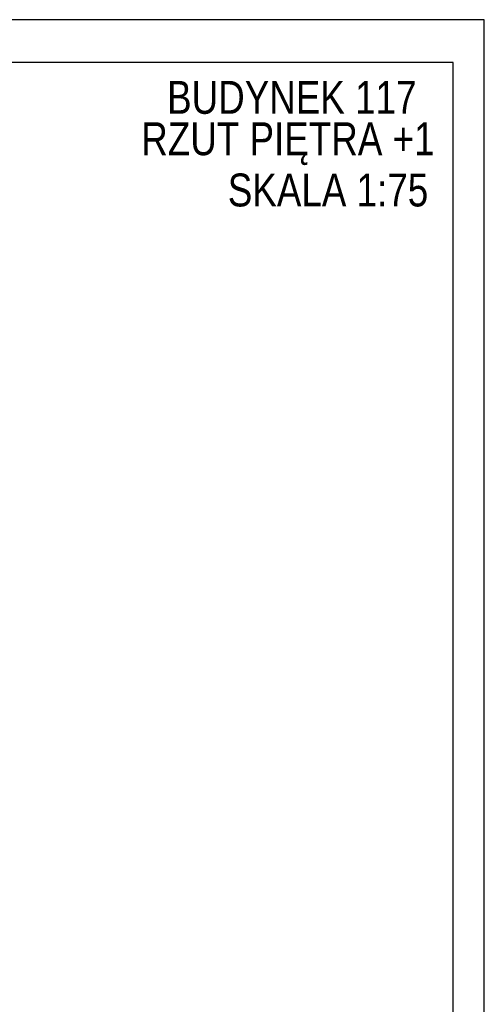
# Model space of a CAD drawing. Header units: millimetres. Extents: x -2603 to 1446, y -6775 to 6616.
# Tile 72 of 74: x 97 to 739, y 2813 to 4176. Entities that reach past the tile are written whole.
import ezdxf

# ---------------------------------------------------------------- set-up
doc = ezdxf.new("R2010")
doc.units = ezdxf.units.MM
doc.layers.add('1-OPIS', color=252, linetype='Continuous')
doc.layers.add('TABELKA', color=252, linetype='Continuous')
doc.styles.add('ARIAL', font='arial.ttf', dxfattribs={"width": 0.8})

msp = doc.modelspace()

# ---------------------------------------------------------------- linework, layer by layer
at = {"layer": 'TABELKA'}
for points in [[(-2410.8, 4175.6), (-2410.8, 1948.2), (739.1, 1948.2), (739.1, 4175.6)], [(-2296.1, 1991.2), (696.3, 1991.2), (696.3, 4116.5), (-2296.1, 4116.5)]]:
    msp.add_lwpolyline(points, close=True, dxfattribs=at)

# ---------------------------------------------------------------- texts
at = {"layer": '1-OPIS', "char_height": 45.523, "width": 707.356, "attachment_point": 5, "style": 'ARIAL'}
for s, insert in [('{\\fArial|b0|i0|c0|p0;BUDYNEK 117}', (472.9, 4067.9)), ('{\\fArial|b0|i0|c0|p0;RZUT PI\\fArial|b0|i0|c238|p0;ĘTRA +1}', (467.5, 4004)), ('{\\fArial|b0|i0|c0|p0;SKALA 1:75}', (523, 3939.7))]:
    msp.add_mtext(s, dxfattribs=dict(at, insert=insert))

doc.saveas('drawing.dxf')
